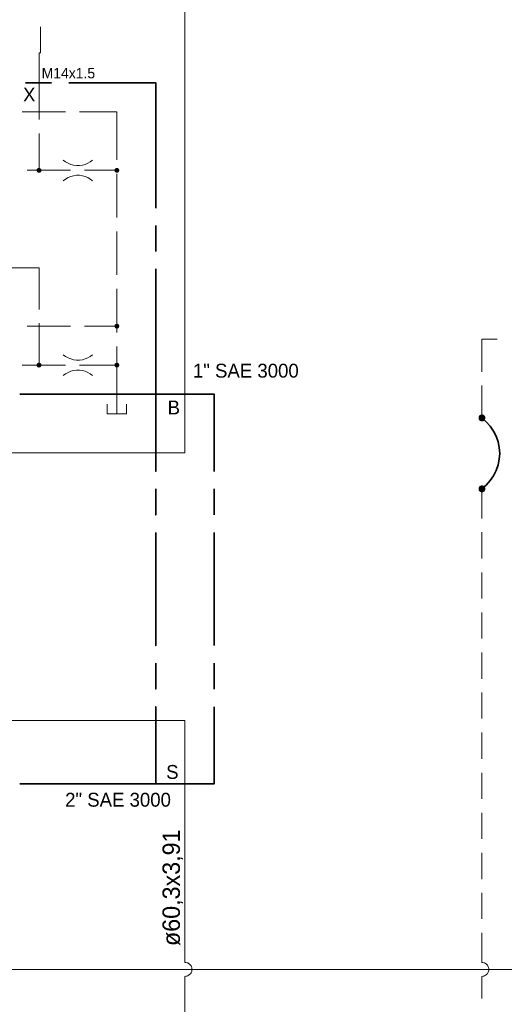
# Model space of a CAD drawing. Header units: millimetres. Extents: x 0 to 138, y 0 to 47.
# Tile 11 of 165: x 15.57 to 17.76, y 4.22 to 8.67. Entities that reach past the tile are written whole.
import ezdxf

# ---------------------------------------------------------------- set-up
doc = ezdxf.new("R2010")
doc.units = ezdxf.units.MM
for name, color, linetype in [('PDF_Geomertry', 7, 'Continuous'), ('PDF_Solid Fills', 7, 'Continuous'), ('PDF_Text', 7, 'Continuous')]:
    doc.layers.add(name, color=color, linetype=linetype)
doc.styles.add('PDF Arial', font='txt')

msp = doc.modelspace()

# ---------------------------------------------------------------- hatches: boundary and pattern name
at = {"layer": 'PDF_Solid Fills', "transparency": 33554559}
for points in [[(15.659, 7.9924), (15.6479, 7.9938), (15.6488, 7.9951)], [(15.659, 7.9924), (15.6479, 7.9938), (15.6488, 7.9951)], [(15.659, 7.9924), (15.6479, 7.9924), (15.6479, 7.9938)], [(15.659, 7.9924), (15.6479, 7.9924), (15.6479, 7.9938)], [(15.659, 7.9924), (15.6479, 7.991), (15.6479, 7.9924)], [(15.659, 7.9924), (15.6488, 7.9888), (15.6479, 7.991)], [(15.659, 7.9924), (15.6479, 7.991), (15.6479, 7.9924)], [(15.659, 7.9924), (15.6488, 7.9888), (15.6479, 7.991)], [(15.659, 7.9924), (15.6488, 7.9965), (15.6493, 7.9979)], [(15.659, 7.9924), (15.6488, 7.9965), (15.6493, 7.9979)], [(15.659, 7.9924), (15.6488, 7.9951), (15.6488, 7.9965)], [(15.659, 7.9924), (15.6488, 7.9951), (15.6488, 7.9965)], [(15.659, 7.9924), (15.6488, 7.9882), (15.6488, 7.9888)], [(15.659, 7.9924), (15.6493, 7.9868), (15.6488, 7.9882)], [(15.659, 7.9924), (15.6488, 7.9882), (15.6488, 7.9888)], [(15.659, 7.9924), (15.6493, 7.9868), (15.6488, 7.9882)], [(15.659, 7.9924), (15.6493, 7.9979), (15.6501, 7.9985)], [(15.659, 7.9924), (15.6493, 7.9979), (15.6501, 7.9985)], [(15.659, 7.9924), (15.6501, 7.9854), (15.6493, 7.9868)], [(15.659, 7.9924), (15.6501, 7.9854), (15.6493, 7.9868)], [(15.659, 7.9924), (15.6501, 7.9985), (15.6515, 7.9999)], [(15.659, 7.9924), (15.6501, 7.9985), (15.6515, 7.9999)], [(15.659, 7.9924), (15.6515, 7.984), (15.6501, 7.9854)], [(15.659, 7.9924), (15.6515, 7.984), (15.6501, 7.9854)], [(15.659, 7.9924), (15.6515, 7.9999), (15.6521, 8.0007)], [(15.659, 7.9924), (15.6515, 7.9999), (15.6521, 8.0007)], [(15.659, 7.9924), (15.6521, 7.9832), (15.6515, 7.984)], [(15.659, 7.9924), (15.6521, 7.9832), (15.6515, 7.984)], [(15.659, 7.9924), (15.6521, 8.0007), (15.6535, 8.0012)], [(15.659, 7.9924), (15.6521, 8.0007), (15.6535, 8.0012)], [(15.659, 7.9924), (15.6535, 7.9826), (15.6521, 7.9832)], [(15.659, 7.9924), (15.6535, 7.9826), (15.6521, 7.9832)], [(15.659, 7.9924), (15.6535, 8.0012), (15.6549, 8.0021)], [(15.659, 7.9924), (15.6535, 8.0012), (15.6549, 8.0021)], [(15.659, 7.9924), (15.6549, 7.9818), (15.6535, 7.9826)], [(15.659, 7.9924), (15.6549, 7.9818), (15.6535, 7.9826)], [(15.659, 7.9924), (15.6549, 8.0021), (15.6562, 8.0026)], [(15.659, 7.9924), (15.6549, 8.0021), (15.6562, 8.0026)], [(15.659, 7.9924), (15.6562, 7.9813), (15.6549, 7.9818)], [(15.659, 7.9924), (15.6562, 7.9813), (15.6549, 7.9818)], [(15.659, 7.9924), (15.6562, 8.0026), (15.6576, 8.0026)], [(15.659, 7.9924), (15.6562, 8.0026), (15.6576, 8.0026)], [(15.659, 7.9924), (15.6576, 7.9813), (15.6562, 7.9813)], [(15.659, 7.9924), (15.6576, 7.9813), (15.6562, 7.9813)], [(15.659, 7.9924), (15.6576, 8.0026), (15.659, 8.0026)], [(15.659, 7.9924), (15.6576, 8.0026), (15.659, 8.0026)], [(15.659, 7.9924), (15.659, 7.9813), (15.6576, 7.9813)], [(15.659, 7.9924), (15.659, 7.9813), (15.6576, 7.9813)], [(15.659, 7.9924), (15.6618, 8.0026), (15.6632, 8.0021)], [(15.659, 7.9924), (15.6604, 8.0026), (15.6618, 8.0026)], [(15.659, 7.9924), (15.659, 8.0026), (15.6604, 8.0026)], [(15.659, 7.9924), (15.6618, 8.0026), (15.6632, 8.0021)], [(15.659, 7.9924), (15.6604, 8.0026), (15.6618, 8.0026)], [(15.659, 7.9924), (15.659, 8.0026), (15.6604, 8.0026)], [(15.659, 7.9924), (15.6632, 8.0021), (15.6646, 8.0012)], [(15.659, 7.9924), (15.6632, 8.0021), (15.6646, 8.0012)], [(15.659, 7.9924), (15.6646, 8.0012), (15.666, 8.0007)], [(15.659, 7.9924), (15.6646, 8.0012), (15.666, 8.0007)], [(15.659, 7.9924), (15.666, 8.0007), (15.6668, 7.9999)], [(15.659, 7.9924), (15.666, 8.0007), (15.6668, 7.9999)], [(15.659, 7.9924), (15.6668, 7.9999), (15.6674, 7.9985)], [(15.659, 7.9924), (15.6668, 7.9999), (15.6674, 7.9985)], [(15.659, 7.9924), (15.6674, 7.9985), (15.6687, 7.9979)], [(15.659, 7.9924), (15.6674, 7.9985), (15.6687, 7.9979)], [(15.659, 7.9924), (15.6687, 7.9979), (15.6696, 7.9965)], [(15.659, 7.9924), (15.6687, 7.9979), (15.6696, 7.9965)], [(15.659, 7.9924), (15.6696, 7.9965), (15.6696, 7.9951)], [(15.659, 7.9924), (15.6696, 7.9965), (15.6696, 7.9951)], [(15.659, 7.9924), (15.6696, 7.9951), (15.6701, 7.9938)], [(15.659, 7.9924), (15.6696, 7.9951), (15.6701, 7.9938)], [(15.659, 7.9924), (15.6701, 7.9938), (15.6701, 7.9924)], [(15.659, 7.9924), (15.6701, 7.9938), (15.6701, 7.9924)], [(15.659, 7.9924), (15.6604, 7.9813), (15.659, 7.9813)], [(15.659, 7.9924), (15.6618, 7.9813), (15.6604, 7.9813)], [(15.659, 7.9924), (15.6632, 7.9818), (15.6618, 7.9813)], [(15.659, 7.9924), (15.6646, 7.9826), (15.6632, 7.9818)], [(15.659, 7.9924), (15.666, 7.9832), (15.6646, 7.9826)], [(15.659, 7.9924), (15.6668, 7.984), (15.666, 7.9832)], [(15.659, 7.9924), (15.6674, 7.9854), (15.6668, 7.984)], [(15.659, 7.9924), (15.6687, 7.9868), (15.6674, 7.9854)], [(15.659, 7.9924), (15.6696, 7.9882), (15.6687, 7.9868)], [(15.659, 7.9924), (15.6696, 7.9888), (15.6696, 7.9882)], [(15.659, 7.9924), (15.6701, 7.991), (15.6696, 7.9888)], [(15.659, 7.9924), (15.6701, 7.9924), (15.6701, 7.991)], [(15.659, 7.9924), (15.6604, 7.9813), (15.659, 7.9813)], [(15.659, 7.9924), (15.6618, 7.9813), (15.6604, 7.9813)], [(15.659, 7.9924), (15.6632, 7.9818), (15.6618, 7.9813)], [(15.659, 7.9924), (15.6646, 7.9826), (15.6632, 7.9818)], [(15.659, 7.9924), (15.666, 7.9832), (15.6646, 7.9826)], [(15.659, 7.9924), (15.6668, 7.984), (15.666, 7.9832)], [(15.659, 7.9924), (15.6674, 7.9854), (15.6668, 7.984)], [(15.659, 7.9924), (15.6687, 7.9868), (15.6674, 7.9854)], [(15.659, 7.9924), (15.6696, 7.9882), (15.6687, 7.9868)], [(15.659, 7.9924), (15.6696, 7.9888), (15.6696, 7.9882)], [(15.659, 7.9924), (15.6701, 7.991), (15.6696, 7.9888)], [(15.659, 7.9924), (15.6701, 7.9924), (15.6701, 7.991)], [(16.0113, 7.9924), (16.0001, 7.9938), (16.0007, 7.9951)], [(16.0113, 7.9924), (16.0001, 7.9938), (16.0007, 7.9951)], [(16.0113, 7.9924), (16.0001, 7.9924), (16.0001, 7.9938)], [(16.0113, 7.9924), (16.0001, 7.9924), (16.0001, 7.9938)], [(16.0113, 7.9924), (16.0001, 7.991), (16.0001, 7.9924)], [(16.0113, 7.9924), (16.0007, 7.9888), (16.0001, 7.991)], [(16.0113, 7.9924), (16.0001, 7.991), (16.0001, 7.9924)], [(16.0113, 7.9924), (16.0007, 7.9888), (16.0001, 7.991)], [(16.0113, 7.9924), (16.0007, 7.9965), (16.0015, 7.9979)], [(16.0113, 7.9924), (16.0007, 7.9965), (16.0015, 7.9979)], [(16.0113, 7.9924), (16.0007, 7.9951), (16.0007, 7.9965)], [(16.0113, 7.9924), (16.0007, 7.9951), (16.0007, 7.9965)], [(16.0113, 7.9924), (16.0007, 7.9882), (16.0007, 7.9888)], [(16.0113, 7.9924), (16.0015, 7.9868), (16.0007, 7.9882)], [(16.0113, 7.9924), (16.0007, 7.9882), (16.0007, 7.9888)], [(16.0113, 7.9924), (16.0015, 7.9868), (16.0007, 7.9882)], [(16.0113, 7.9924), (16.0015, 7.9979), (16.0021, 7.9985)], [(16.0113, 7.9924), (16.0015, 7.9979), (16.0021, 7.9985)], [(16.0113, 7.9924), (16.0021, 7.9854), (16.0015, 7.9868)], [(16.0113, 7.9924), (16.0021, 7.9854), (16.0015, 7.9868)], [(16.0113, 7.9924), (16.0021, 7.9985), (16.0035, 7.9999)], [(16.0113, 7.9924), (16.0021, 7.9985), (16.0035, 7.9999)], [(16.0113, 7.9924), (16.0035, 7.984), (16.0021, 7.9854)], [(16.0113, 7.9924), (16.0035, 7.984), (16.0021, 7.9854)], [(16.0113, 7.9924), (16.0035, 7.9999), (16.0043, 8.0007)], [(16.0113, 7.9924), (16.0035, 7.9999), (16.0043, 8.0007)], [(16.0113, 7.9924), (16.0043, 7.9832), (16.0035, 7.984)], [(16.0113, 7.9924), (16.0043, 7.9832), (16.0035, 7.984)], [(16.0113, 7.9924), (16.0043, 8.0007), (16.0057, 8.0012)], [(16.0113, 7.9924), (16.0043, 8.0007), (16.0057, 8.0012)], [(16.0113, 7.9924), (16.0057, 7.9826), (16.0043, 7.9832)], [(16.0113, 7.9924), (16.0057, 7.9826), (16.0043, 7.9832)], [(16.0113, 7.9924), (16.0057, 8.0012), (16.0071, 8.0021)], [(16.0113, 7.9924), (16.0057, 8.0012), (16.0071, 8.0021)], [(16.0113, 7.9924), (16.0071, 7.9818), (16.0057, 7.9826)], [(16.0113, 7.9924), (16.0071, 7.9818), (16.0057, 7.9826)], [(16.0113, 7.9924), (16.0071, 8.0021), (16.0085, 8.0026)], [(16.0113, 7.9924), (16.0071, 8.0021), (16.0085, 8.0026)], [(16.0113, 7.9924), (16.0085, 7.9813), (16.0071, 7.9818)], [(16.0113, 7.9924), (16.0085, 7.9813), (16.0071, 7.9818)], [(16.0113, 7.9924), (16.0085, 8.0026), (16.0099, 8.0026)], [(16.0113, 7.9924), (16.0085, 8.0026), (16.0099, 8.0026)], [(16.0113, 7.9924), (16.0099, 7.9813), (16.0085, 7.9813)], [(16.0113, 7.9924), (16.0099, 7.9813), (16.0085, 7.9813)], [(16.0113, 7.9924), (16.0099, 8.0026), (16.0113, 8.0026)], [(16.0113, 7.9924), (16.0099, 8.0026), (16.0113, 8.0026)], [(16.0113, 7.9924), (16.0113, 7.9813), (16.0099, 7.9813)], [(16.0113, 7.9924), (16.0113, 7.9813), (16.0099, 7.9813)], [(16.0113, 7.9924), (16.014, 8.0026), (16.0154, 8.0021)], [(16.0113, 7.9924), (16.0126, 8.0026), (16.014, 8.0026)], [(16.0113, 7.9924), (16.0113, 8.0026), (16.0126, 8.0026)], [(16.0113, 7.9924), (16.014, 8.0026), (16.0154, 8.0021)], [(16.0113, 7.9924), (16.0126, 8.0026), (16.014, 8.0026)], [(16.0113, 7.9924), (16.0113, 8.0026), (16.0126, 8.0026)], [(16.0113, 7.9924), (16.0154, 8.0021), (16.0168, 8.0012)], [(16.0113, 7.9924), (16.0154, 8.0021), (16.0168, 8.0012)], [(16.0113, 7.9924), (16.0168, 8.0012), (16.0174, 8.0007)], [(16.0113, 7.9924), (16.0168, 8.0012), (16.0174, 8.0007)], [(16.0113, 7.9924), (16.0174, 8.0007), (16.0188, 7.9999)], [(16.0113, 7.9924), (16.0174, 8.0007), (16.0188, 7.9999)], [(16.0113, 7.9924), (16.0188, 7.9999), (16.0196, 7.9985)], [(16.0113, 7.9924), (16.0188, 7.9999), (16.0196, 7.9985)], [(16.0113, 7.9924), (16.0196, 7.9985), (16.021, 7.9979)], [(16.0113, 7.9924), (16.0196, 7.9985), (16.021, 7.9979)], [(16.0113, 7.9924), (16.021, 7.9979), (16.021, 7.9965)], [(16.0113, 7.9924), (16.021, 7.9979), (16.021, 7.9965)], [(16.0113, 7.9924), (16.021, 7.9965), (16.0215, 7.9951)], [(16.0113, 7.9924), (16.021, 7.9965), (16.0215, 7.9951)], [(16.0113, 7.9924), (16.0215, 7.9951), (16.0224, 7.9938)], [(16.0113, 7.9924), (16.0215, 7.9951), (16.0224, 7.9938)], [(16.0113, 7.9924), (16.0224, 7.9938), (16.0224, 7.9924)], [(16.0113, 7.9924), (16.0224, 7.9938), (16.0224, 7.9924)], [(16.0113, 7.9924), (16.0126, 7.9813), (16.0113, 7.9813)], [(16.0113, 7.9924), (16.014, 7.9813), (16.0126, 7.9813)], [(16.0113, 7.9924), (16.0154, 7.9818), (16.014, 7.9813)], [(16.0113, 7.9924), (16.0168, 7.9826), (16.0154, 7.9818)], [(16.0113, 7.9924), (16.0174, 7.9832), (16.0168, 7.9826)], [(16.0113, 7.9924), (16.0188, 7.984), (16.0174, 7.9832)], [(16.0113, 7.9924), (16.0196, 7.9854), (16.0188, 7.984)], [(16.0113, 7.9924), (16.021, 7.9868), (16.0196, 7.9854)], [(16.0113, 7.9924), (16.021, 7.9882), (16.021, 7.9868)], [(16.0113, 7.9924), (16.0215, 7.9888), (16.021, 7.9882)], [(16.0113, 7.9924), (16.0224, 7.991), (16.0215, 7.9888)], [(16.0113, 7.9924), (16.0224, 7.9924), (16.0224, 7.991)], [(16.0113, 7.9924), (16.0126, 7.9813), (16.0113, 7.9813)], [(16.0113, 7.9924), (16.014, 7.9813), (16.0126, 7.9813)], [(16.0113, 7.9924), (16.0154, 7.9818), (16.014, 7.9813)], [(16.0113, 7.9924), (16.0168, 7.9826), (16.0154, 7.9818)], [(16.0113, 7.9924), (16.0174, 7.9832), (16.0168, 7.9826)], [(16.0113, 7.9924), (16.0188, 7.984), (16.0174, 7.9832)], [(16.0113, 7.9924), (16.0196, 7.9854), (16.0188, 7.984)], [(16.0113, 7.9924), (16.021, 7.9868), (16.0196, 7.9854)], [(16.0113, 7.9924), (16.021, 7.9882), (16.021, 7.9868)], [(16.0113, 7.9924), (16.0215, 7.9888), (16.021, 7.9882)], [(16.0113, 7.9924), (16.0224, 7.991), (16.0215, 7.9888)], [(16.0113, 7.9924), (16.0224, 7.9924), (16.0224, 7.991)], [(16.0113, 7.2882), (16.0099, 7.2985), (16.0113, 7.2993)], [(16.0113, 7.2882), (16.0099, 7.2985), (16.0113, 7.2993)], [(16.0113, 7.2882), (16.0113, 7.2993), (16.0126, 7.2985)], [(16.0113, 7.2882), (16.0113, 7.2993), (16.0126, 7.2985)], [(16.0113, 7.2882), (16.0001, 7.2896), (16.0007, 7.291)], [(16.0113, 7.2882), (16.0001, 7.2896), (16.0007, 7.291)], [(16.0113, 7.2882), (16.0001, 7.2882), (16.0001, 7.2896)], [(16.0113, 7.2882), (16.0001, 7.2882), (16.0001, 7.2896)], [(16.0113, 7.2882), (16.0001, 7.2868), (16.0001, 7.2882)], [(16.0113, 7.2882), (16.0007, 7.2854), (16.0001, 7.2868)], [(16.0113, 7.2882), (16.0001, 7.2868), (16.0001, 7.2882)], [(16.0113, 7.2882), (16.0007, 7.2854), (16.0001, 7.2868)], [(16.0113, 7.2882), (16.0007, 7.2924), (16.0015, 7.2938)], [(16.0113, 7.2882), (16.0007, 7.2924), (16.0015, 7.2938)], [(16.0113, 7.2882), (16.0007, 7.291), (16.0007, 7.2924)], [(16.0113, 7.2882), (16.0007, 7.291), (16.0007, 7.2924)], [(16.0113, 7.2882), (16.0007, 7.284), (16.0007, 7.2854)], [(16.0113, 7.2882), (16.0015, 7.2826), (16.0007, 7.284)], [(16.0113, 7.2882), (16.0007, 7.284), (16.0007, 7.2854)], [(16.0113, 7.2882), (16.0015, 7.2826), (16.0007, 7.284)], [(16.0113, 7.2882), (16.0015, 7.2938), (16.0021, 7.2943)], [(16.0113, 7.2882), (16.0015, 7.2938), (16.0021, 7.2943)], [(16.0113, 7.2882), (16.0021, 7.2813), (16.0015, 7.2826)], [(16.0113, 7.2882), (16.0021, 7.2813), (16.0015, 7.2826)], [(16.0113, 7.2882), (16.0021, 7.2943), (16.0035, 7.2957)], [(16.0113, 7.2882), (16.0021, 7.2943), (16.0035, 7.2957)], [(16.0113, 7.2882), (16.0035, 7.2799), (16.0021, 7.2813)], [(16.0113, 7.2882), (16.0035, 7.2799), (16.0021, 7.2813)], [(16.0113, 7.2882), (16.0035, 7.2957), (16.0043, 7.2965)], [(16.0113, 7.2882), (16.0035, 7.2957), (16.0043, 7.2965)], [(16.0113, 7.2882), (16.0043, 7.279), (16.0035, 7.2799)], [(16.0113, 7.2882), (16.0043, 7.279), (16.0035, 7.2799)], [(16.0113, 7.2882), (16.0043, 7.2965), (16.0057, 7.2971)], [(16.0113, 7.2882), (16.0043, 7.2965), (16.0057, 7.2971)], [(16.0113, 7.2882), (16.0057, 7.2785), (16.0043, 7.279)], [(16.0113, 7.2882), (16.0057, 7.2785), (16.0043, 7.279)], [(16.0113, 7.2882), (16.0057, 7.2971), (16.0071, 7.2979)], [(16.0113, 7.2882), (16.0057, 7.2971), (16.0071, 7.2979)], [(16.0113, 7.2882), (16.0071, 7.2776), (16.0057, 7.2785)], [(16.0113, 7.2882), (16.0071, 7.2776), (16.0057, 7.2785)], [(16.0113, 7.2882), (16.0071, 7.2979), (16.0085, 7.2985)], [(16.0113, 7.2882), (16.0071, 7.2979), (16.0085, 7.2985)], [(16.0113, 7.2882), (16.0085, 7.2771), (16.0071, 7.2776)], [(16.0113, 7.2882), (16.0085, 7.2771), (16.0071, 7.2776)], [(16.0113, 7.2882), (16.0085, 7.2985), (16.0099, 7.2985)], [(16.0113, 7.2882), (16.0085, 7.2985), (16.0099, 7.2985)], [(16.0113, 7.2882), (16.0099, 7.2771), (16.0085, 7.2771)], [(16.0113, 7.2882), (16.0099, 7.2771), (16.0085, 7.2771)], [(16.0113, 7.2882), (16.0113, 7.2771), (16.0099, 7.2771)], [(16.0113, 7.2882), (16.0113, 7.2771), (16.0099, 7.2771)], [(16.0113, 7.2882), (16.014, 7.2985), (16.0154, 7.2979)], [(16.0113, 7.2882), (16.0126, 7.2985), (16.014, 7.2985)], [(16.0113, 7.2882), (16.014, 7.2985), (16.0154, 7.2979)], [(16.0113, 7.2882), (16.0126, 7.2985), (16.014, 7.2985)], [(16.0113, 7.2882), (16.0154, 7.2979), (16.0168, 7.2971)], [(16.0113, 7.2882), (16.0154, 7.2979), (16.0168, 7.2971)], [(16.0113, 7.2882), (16.0168, 7.2971), (16.0174, 7.2965)], [(16.0113, 7.2882), (16.0168, 7.2971), (16.0174, 7.2965)], [(16.0113, 7.2882), (16.0174, 7.2965), (16.0188, 7.2957)], [(16.0113, 7.2882), (16.0174, 7.2965), (16.0188, 7.2957)], [(16.0113, 7.2882), (16.0188, 7.2957), (16.0196, 7.2943)], [(16.0113, 7.2882), (16.0188, 7.2957), (16.0196, 7.2943)], [(16.0113, 7.2882), (16.0196, 7.2943), (16.021, 7.2938)], [(16.0113, 7.2882), (16.0196, 7.2943), (16.021, 7.2938)], [(16.0113, 7.2882), (16.021, 7.2938), (16.021, 7.2924)], [(16.0113, 7.2882), (16.021, 7.2938), (16.021, 7.2924)], [(16.0113, 7.2882), (16.021, 7.2924), (16.0215, 7.291)], [(16.0113, 7.2882), (16.021, 7.2924), (16.0215, 7.291)], [(16.0113, 7.2882), (16.0215, 7.291), (16.0224, 7.2896)], [(16.0113, 7.2882), (16.0215, 7.291), (16.0224, 7.2896)], [(16.0113, 7.2882), (16.0224, 7.2896), (16.0224, 7.2882)], [(16.0113, 7.2882), (16.0224, 7.2896), (16.0224, 7.2882)], [(16.0113, 7.2882), (16.0126, 7.2771), (16.0113, 7.2771)], [(16.0113, 7.2882), (16.014, 7.2771), (16.0126, 7.2771)], [(16.0113, 7.2882), (16.0154, 7.2776), (16.014, 7.2771)], [(16.0113, 7.2882), (16.0168, 7.2785), (16.0154, 7.2776)], [(16.0113, 7.2882), (16.0174, 7.279), (16.0168, 7.2785)], [(16.0113, 7.2882), (16.0188, 7.2799), (16.0174, 7.279)], [(16.0113, 7.2882), (16.0196, 7.2813), (16.0188, 7.2799)], [(16.0113, 7.2882), (16.021, 7.2826), (16.0196, 7.2813)], [(16.0113, 7.2882), (16.021, 7.284), (16.021, 7.2826)], [(16.0113, 7.2882), (16.0215, 7.2854), (16.021, 7.284)], [(16.0113, 7.2882), (16.0224, 7.2868), (16.0215, 7.2854)], [(16.0113, 7.2882), (16.0224, 7.2882), (16.0224, 7.2868)], [(16.0113, 7.2882), (16.0126, 7.2771), (16.0113, 7.2771)], [(16.0113, 7.2882), (16.014, 7.2771), (16.0126, 7.2771)], [(16.0113, 7.2882), (16.0154, 7.2776), (16.014, 7.2771)], [(16.0113, 7.2882), (16.0168, 7.2785), (16.0154, 7.2776)], [(16.0113, 7.2882), (16.0174, 7.279), (16.0168, 7.2785)], [(16.0113, 7.2882), (16.0188, 7.2799), (16.0174, 7.279)], [(16.0113, 7.2882), (16.0196, 7.2813), (16.0188, 7.2799)], [(16.0113, 7.2882), (16.021, 7.2826), (16.0196, 7.2813)], [(16.0113, 7.2882), (16.021, 7.284), (16.021, 7.2826)], [(16.0113, 7.2882), (16.0215, 7.2854), (16.021, 7.284)], [(16.0113, 7.2882), (16.0224, 7.2868), (16.0215, 7.2854)], [(16.0113, 7.2882), (16.0224, 7.2882), (16.0224, 7.2868)], [(15.659, 7.1118), (15.6521, 7.1207), (15.6535, 7.1215)], [(15.659, 7.1118), (15.6535, 7.1215), (15.6549, 7.1221)], [(15.659, 7.1118), (15.6549, 7.1221), (15.6562, 7.1221)], [(15.659, 7.1118), (15.6562, 7.1221), (15.6576, 7.1229)], [(15.659, 7.1118), (15.6576, 7.1229), (15.659, 7.1229)], [(15.659, 7.1118), (15.6604, 7.1229), (15.6618, 7.1221)], [(15.659, 7.1118), (15.659, 7.1229), (15.6604, 7.1229)], [(15.659, 7.1118), (15.6632, 7.1221), (15.6646, 7.1215)], [(15.659, 7.1118), (15.6618, 7.1221), (15.6632, 7.1221)], [(15.659, 7.1118), (15.6646, 7.1215), (15.666, 7.1207)], [(16.0113, 7.1118), (16.0043, 7.1207), (16.0057, 7.1215)], [(16.0113, 7.1118), (16.0057, 7.1215), (16.0071, 7.1221)], [(16.0113, 7.1118), (16.0071, 7.1221), (16.0085, 7.1221)], [(16.0113, 7.1118), (16.0085, 7.1221), (16.0099, 7.1229)], [(16.0113, 7.1118), (16.0099, 7.1229), (16.0113, 7.1229)], [(16.0113, 7.1118), (16.0126, 7.1229), (16.014, 7.1221)], [(16.0113, 7.1118), (16.0113, 7.1229), (16.0126, 7.1229)], [(16.0113, 7.1118), (16.0154, 7.1221), (16.0168, 7.1215)], [(16.0113, 7.1118), (16.014, 7.1221), (16.0154, 7.1221)], [(16.0113, 7.1118), (16.0168, 7.1215), (16.0174, 7.1207)], [(15.659, 7.1118), (15.6479, 7.1132), (15.6488, 7.1146)], [(15.659, 7.1118), (15.6479, 7.1118), (15.6479, 7.1132)], [(15.659, 7.1118), (15.6479, 7.1104), (15.6479, 7.1118)], [(15.659, 7.1118), (15.6488, 7.109), (15.6479, 7.1104)], [(15.659, 7.1118), (15.6488, 7.116), (15.6493, 7.1174)], [(15.659, 7.1118), (15.6488, 7.1146), (15.6488, 7.116)], [(15.659, 7.1118), (15.6488, 7.1076), (15.6488, 7.109)], [(15.659, 7.1118), (15.6493, 7.1063), (15.6488, 7.1076)], [(15.659, 7.1118), (15.6493, 7.1174), (15.6501, 7.1188)], [(15.659, 7.1118), (15.6501, 7.1054), (15.6493, 7.1063)], [(15.659, 7.1118), (15.6501, 7.1188), (15.6515, 7.1193)], [(15.659, 7.1118), (15.6515, 7.104), (15.6501, 7.1054)], [(15.659, 7.1118), (15.6515, 7.1193), (15.6521, 7.1207)], [(15.659, 7.1118), (15.6521, 7.1035), (15.6515, 7.104)], [(15.659, 7.1118), (15.6535, 7.1021), (15.6521, 7.1035)], [(15.659, 7.1118), (15.6549, 7.1021), (15.6535, 7.1021)], [(15.659, 7.1118), (15.6562, 7.1013), (15.6549, 7.1021)], [(15.659, 7.1118), (15.6576, 7.1007), (15.6562, 7.1013)], [(15.659, 7.1118), (15.659, 7.1007), (15.6576, 7.1007)], [(15.659, 7.1118), (15.666, 7.1207), (15.6668, 7.1193)], [(15.659, 7.1118), (15.6668, 7.1193), (15.6674, 7.1188)], [(15.659, 7.1118), (15.6674, 7.1188), (15.6687, 7.1174)], [(15.659, 7.1118), (15.6687, 7.1174), (15.6696, 7.116)], [(15.659, 7.1118), (15.6696, 7.116), (15.6696, 7.1146)], [(15.659, 7.1118), (15.6696, 7.1146), (15.6701, 7.1132)], [(15.659, 7.1118), (15.6701, 7.1132), (15.6701, 7.1118)], [(15.659, 7.1118), (15.6604, 7.1007), (15.659, 7.1007)], [(15.659, 7.1118), (15.6618, 7.1013), (15.6604, 7.1007)], [(15.659, 7.1118), (15.6632, 7.1021), (15.6618, 7.1013)], [(15.659, 7.1118), (15.6646, 7.1021), (15.6632, 7.1021)], [(15.659, 7.1118), (15.666, 7.1035), (15.6646, 7.1021)], [(15.659, 7.1118), (15.6668, 7.104), (15.666, 7.1035)], [(15.659, 7.1118), (15.6674, 7.1054), (15.6668, 7.104)], [(15.659, 7.1118), (15.6687, 7.1063), (15.6674, 7.1054)], [(15.659, 7.1118), (15.6696, 7.1076), (15.6687, 7.1063)], [(15.659, 7.1118), (15.6696, 7.109), (15.6696, 7.1076)], [(15.659, 7.1118), (15.6701, 7.1104), (15.6696, 7.109)], [(15.659, 7.1118), (15.6701, 7.1118), (15.6701, 7.1104)], [(16.0113, 7.1118), (16.0001, 7.1132), (16.0007, 7.1146)], [(16.0113, 7.1118), (16.0001, 7.1118), (16.0001, 7.1132)], [(16.0113, 7.1118), (16.0001, 7.1104), (16.0001, 7.1118)], [(16.0113, 7.1118), (16.0007, 7.109), (16.0001, 7.1104)], [(16.0113, 7.1118), (16.0007, 7.116), (16.0015, 7.1174)], [(16.0113, 7.1118), (16.0007, 7.1146), (16.0007, 7.116)], [(16.0113, 7.1118), (16.0007, 7.1076), (16.0007, 7.109)], [(16.0113, 7.1118), (16.0015, 7.1063), (16.0007, 7.1076)], [(16.0113, 7.1118), (16.0015, 7.1174), (16.0021, 7.1188)], [(16.0113, 7.1118), (16.0021, 7.1054), (16.0015, 7.1063)], [(16.0113, 7.1118), (16.0021, 7.1188), (16.0035, 7.1193)], [(16.0113, 7.1118), (16.0035, 7.104), (16.0021, 7.1054)], [(16.0113, 7.1118), (16.0035, 7.1193), (16.0043, 7.1207)], [(16.0113, 7.1118), (16.0043, 7.1035), (16.0035, 7.104)], [(16.0113, 7.1118), (16.0057, 7.1021), (16.0043, 7.1035)], [(16.0113, 7.1118), (16.0071, 7.1021), (16.0057, 7.1021)], [(16.0113, 7.1118), (16.0085, 7.1013), (16.0071, 7.1021)], [(16.0113, 7.1118), (16.0099, 7.1007), (16.0085, 7.1013)], [(16.0113, 7.1118), (16.0113, 7.1007), (16.0099, 7.1007)], [(16.0113, 7.1118), (16.0174, 7.1207), (16.0188, 7.1193)], [(16.0113, 7.1118), (16.0188, 7.1193), (16.0196, 7.1188)], [(16.0113, 7.1118), (16.0196, 7.1188), (16.021, 7.1174)], [(16.0113, 7.1118), (16.021, 7.1174), (16.021, 7.116)], [(16.0113, 7.1118), (16.021, 7.116), (16.0215, 7.1146)], [(16.0113, 7.1118), (16.0215, 7.1146), (16.0224, 7.1132)], [(16.0113, 7.1118), (16.0224, 7.1132), (16.0224, 7.1118)], [(16.0113, 7.1118), (16.0126, 7.1007), (16.0113, 7.1007)], [(16.0113, 7.1118), (16.014, 7.1013), (16.0126, 7.1007)], [(16.0113, 7.1118), (16.0154, 7.1021), (16.014, 7.1013)], [(16.0113, 7.1118), (16.0168, 7.1021), (16.0154, 7.1021)], [(16.0113, 7.1118), (16.0174, 7.1035), (16.0168, 7.1021)], [(16.0113, 7.1118), (16.0188, 7.104), (16.0174, 7.1035)], [(16.0113, 7.1118), (16.0196, 7.1054), (16.0188, 7.104)], [(16.0113, 7.1118), (16.021, 7.1063), (16.0196, 7.1054)], [(16.0113, 7.1118), (16.021, 7.1076), (16.021, 7.1063)], [(16.0113, 7.1118), (16.0215, 7.109), (16.021, 7.1076)], [(16.0113, 7.1118), (16.0224, 7.1104), (16.0215, 7.109)], [(16.0113, 7.1118), (16.0224, 7.1118), (16.0224, 7.1104)], [(17.6613, 6.8729), (17.646, 6.8771), (17.6465, 6.879)], [(17.6613, 6.8729), (17.646, 6.8749), (17.646, 6.8771)], [(17.6613, 6.8729), (17.646, 6.8729), (17.646, 6.8749)], [(17.6613, 6.8729), (17.646, 6.8707), (17.646, 6.8729)], [(17.6613, 6.8729), (17.646, 6.8688), (17.646, 6.8707)], [(17.6613, 6.8729), (17.6465, 6.8674), (17.646, 6.8688)], [(17.6613, 6.8729), (17.6465, 6.879), (17.6479, 6.8804)], [(17.6613, 6.8729), (17.6479, 6.8651), (17.6465, 6.8674)], [(17.6613, 6.8729), (17.6479, 6.8804), (17.6488, 6.8826)], [(17.6613, 6.8729), (17.6488, 6.8632), (17.6479, 6.8651)], [(17.6613, 6.8729), (17.6488, 6.8826), (17.6501, 6.884)], [(17.6613, 6.8729), (17.6501, 6.8618), (17.6488, 6.8632)], [(17.6613, 6.8729), (17.6501, 6.884), (17.6515, 6.8854)], [(17.6613, 6.8729), (17.6515, 6.8604), (17.6501, 6.8618)], [(17.6613, 6.8729), (17.6515, 6.8854), (17.6535, 6.8868)], [(17.6613, 6.8729), (17.6535, 6.8596), (17.6515, 6.8604)], [(17.6613, 6.8729), (17.6535, 6.8868), (17.6557, 6.8874)], [(17.6613, 6.8729), (17.6557, 6.8582), (17.6535, 6.8596)], [(17.6613, 6.8729), (17.6557, 6.8874), (17.6571, 6.8882)], [(17.6613, 6.8729), (17.6571, 6.8576), (17.6557, 6.8582)], [(17.6613, 6.8729), (17.6571, 6.8882), (17.659, 6.8888)], [(17.6613, 6.8729), (17.659, 6.8576), (17.6571, 6.8576)], [(17.6613, 6.8729), (17.659, 6.8888), (17.6613, 6.8888)], [(17.6613, 6.8729), (17.6613, 6.8576), (17.659, 6.8576)], [(17.6613, 6.8729), (17.6632, 6.8888), (17.6654, 6.8882)], [(17.6613, 6.8729), (17.6613, 6.8888), (17.6632, 6.8888)], [(17.6613, 6.8729), (17.6654, 6.8882), (17.6674, 6.8874)], [(17.6613, 6.8729), (17.6674, 6.8874), (17.6696, 6.8868)], [(17.6613, 6.8729), (17.6696, 6.8868), (17.671, 6.8854)], [(17.6613, 6.8729), (17.671, 6.8854), (17.6724, 6.884)], [(17.6613, 6.8729), (17.6724, 6.884), (17.6738, 6.8826)], [(17.6613, 6.8729), (17.6738, 6.8826), (17.6751, 6.8804)], [(17.6613, 6.8729), (17.6751, 6.8804), (17.6757, 6.879)], [(17.6613, 6.8729), (17.6757, 6.879), (17.6765, 6.8771)], [(17.6613, 6.8729), (17.6765, 6.8771), (17.6771, 6.8749)], [(17.6613, 6.8729), (17.6771, 6.8749), (17.6771, 6.8729)], [(17.6613, 6.8729), (17.6632, 6.8576), (17.6613, 6.8576)], [(17.6613, 6.8729), (17.6654, 6.8576), (17.6632, 6.8576)], [(17.6613, 6.8729), (17.6674, 6.8582), (17.6654, 6.8576)], [(17.6613, 6.8729), (17.6696, 6.8596), (17.6674, 6.8582)], [(17.6613, 6.8729), (17.671, 6.8604), (17.6696, 6.8596)], [(17.6613, 6.8729), (17.6724, 6.8618), (17.671, 6.8604)], [(17.6613, 6.8729), (17.6738, 6.8632), (17.6724, 6.8618)], [(17.6613, 6.8729), (17.6751, 6.8651), (17.6738, 6.8632)], [(17.6613, 6.8729), (17.6757, 6.8674), (17.6751, 6.8651)], [(17.6613, 6.8729), (17.6765, 6.8688), (17.6757, 6.8674)], [(17.6613, 6.8729), (17.6771, 6.8707), (17.6765, 6.8688)], [(17.6613, 6.8729), (17.6771, 6.8729), (17.6771, 6.8707)], [(17.6613, 6.5521), (17.646, 6.5563), (17.6465, 6.5582)], [(17.6613, 6.5521), (17.646, 6.554), (17.646, 6.5563)], [(17.6613, 6.5521), (17.646, 6.5521), (17.646, 6.554)], [(17.6613, 6.5521), (17.646, 6.5507), (17.646, 6.5521)], [(17.6613, 6.5521), (17.646, 6.5485), (17.646, 6.5507)], [(17.6613, 6.5521), (17.6465, 6.5465), (17.646, 6.5485)], [(17.6613, 6.5521), (17.6465, 6.5582), (17.6479, 6.5604)], [(17.6613, 6.5521), (17.6479, 6.5443), (17.6465, 6.5465)], [(17.6613, 6.5521), (17.6479, 6.5604), (17.6488, 6.5618)], [(17.6613, 6.5521), (17.6488, 6.5429), (17.6479, 6.5443)], [(17.6613, 6.5521), (17.6488, 6.5618), (17.6501, 6.5632)], [(17.6613, 6.5521), (17.6501, 6.541), (17.6488, 6.5429)], [(17.6613, 6.5521), (17.6501, 6.5632), (17.6515, 6.5646)], [(17.6613, 6.5521), (17.6515, 6.5401), (17.6501, 6.541)], [(17.6613, 6.5521), (17.6515, 6.5646), (17.6535, 6.566)], [(17.6613, 6.5521), (17.6535, 6.5388), (17.6515, 6.5401)], [(17.6613, 6.5521), (17.6535, 6.566), (17.6557, 6.5665)], [(17.6613, 6.5521), (17.6557, 6.5382), (17.6535, 6.5388)], [(17.6613, 6.5521), (17.6557, 6.5665), (17.6571, 6.5674)], [(17.6613, 6.5521), (17.6571, 6.5374), (17.6557, 6.5382)], [(17.6613, 6.5521), (17.6571, 6.5674), (17.659, 6.5679)], [(17.6613, 6.5521), (17.659, 6.5368), (17.6571, 6.5374)], [(17.6613, 6.5521), (17.659, 6.5679), (17.6613, 6.5679)], [(17.6613, 6.5521), (17.6613, 6.5368), (17.659, 6.5368)], [(17.6613, 6.5521), (17.6632, 6.5679), (17.6654, 6.5674)], [(17.6613, 6.5521), (17.6613, 6.5679), (17.6632, 6.5679)], [(17.6613, 6.5521), (17.6654, 6.5674), (17.6674, 6.5665)], [(17.6613, 6.5521), (17.6674, 6.5665), (17.6696, 6.566)], [(17.6613, 6.5521), (17.6696, 6.566), (17.671, 6.5646)], [(17.6613, 6.5521), (17.671, 6.5646), (17.6724, 6.5632)], [(17.6613, 6.5521), (17.6724, 6.5632), (17.6738, 6.5618)], [(17.6613, 6.5521), (17.6738, 6.5618), (17.6751, 6.5604)], [(17.6613, 6.5521), (17.6751, 6.5604), (17.6757, 6.5582)], [(17.6613, 6.5521), (17.6757, 6.5582), (17.6765, 6.5563)], [(17.6613, 6.5521), (17.6765, 6.5563), (17.6771, 6.554)], [(17.6613, 6.5521), (17.6771, 6.554), (17.6771, 6.5521)], [(17.6613, 6.5521), (17.6632, 6.5368), (17.6613, 6.5368)], [(17.6613, 6.5521), (17.6654, 6.5374), (17.6632, 6.5368)], [(17.6613, 6.5521), (17.6674, 6.5382), (17.6654, 6.5374)], [(17.6613, 6.5521), (17.6696, 6.5388), (17.6674, 6.5382)], [(17.6613, 6.5521), (17.671, 6.5401), (17.6696, 6.5388)], [(17.6613, 6.5521), (17.6724, 6.541), (17.671, 6.5401)], [(17.6613, 6.5521), (17.6738, 6.5429), (17.6724, 6.541)], [(17.6613, 6.5521), (17.6751, 6.5443), (17.6738, 6.5429)], [(17.6613, 6.5521), (17.6757, 6.5465), (17.6751, 6.5443)], [(17.6613, 6.5521), (17.6765, 6.5485), (17.6757, 6.5465)], [(17.6613, 6.5521), (17.6771, 6.5507), (17.6765, 6.5485)], [(17.6613, 6.5521), (17.6771, 6.5521), (17.6771, 6.5507)]]:
    msp.add_hatch(color=256, dxfattribs=at).paths.add_polyline_path(points)

# ---------------------------------------------------------------- linework, layer by layer
at = {"layer": 'PDF_Geomertry', "lineweight": 15}
for points in [[(14.0751, 6.1874), (14.0751, 6.2757), (14.0751, 6.716), (14.1187, 6.716), (14.6465, 6.716), (16.1868, 6.716), (16.3188, 6.716), (16.3188, 6.9799), (16.3188, 9.0354), (14.8729, 9.0354), (14.8729, 9.3465), (14.7854, 9.3465), (14.7854, 9.4063)], [(15.6654, 8.6415), (15.6654, 8.5235), (15.659, 8.5235), (15.659, 8.3882), (15.659, 8.2215)], [(15.7793, 8.2563), (15.5826, 8.2563)], [(16.0113, 8.0396), (16.0113, 8.2563), (15.8424, 8.2563)], [(15.659, 8.1582), (15.659, 7.9924)], [(15.7688, 8.0387), (15.7793, 8.0313), (15.791, 8.0243), (15.8029, 8.0193), (15.8154, 8.016), (15.8285, 8.0146), (15.8418, 8.0146), (15.8549, 8.016), (15.8674, 8.0193), (15.8793, 8.0243), (15.8904, 8.0313), (15.9007, 8.0387)], [(15.6049, 7.9924), (15.8015, 7.9924)], [(15.9007, 7.9451), (15.8904, 7.9526), (15.8793, 7.9596), (15.8674, 7.9646), (15.8549, 7.9679), (15.8418, 7.9701), (15.8285, 7.9701), (15.8154, 7.9679), (15.8029, 7.9646), (15.791, 7.9596), (15.7793, 7.9526), (15.7688, 7.9451)], [(15.8646, 7.9924), (16.0113, 7.9924)], [(16.0113, 7.9762), (16.0113, 7.779)], [(16.0113, 7.7165), (16.0113, 7.5193)], [(15.659, 7.3632), (15.659, 7.5521), (15.5363, 7.5521)], [(16.0113, 7.4568), (16.0113, 7.2596)], [(15.659, 7.3007), (15.659, 7.1118)], [(15.6049, 7.2882), (15.8015, 7.2882)], [(15.8646, 7.2882), (16.0113, 7.2882)], [(17.7299, 7.2285), (17.6613, 7.2285), (17.6613, 7.0818)], [(16.0113, 7.1965), (16.0113, 6.9799), (16.0113, 6.8915)], [(15.7688, 7.159), (15.7793, 7.1507), (15.791, 7.1443), (15.8029, 7.1396), (15.8154, 7.136), (15.8285, 7.134), (15.8418, 7.134), (15.8549, 7.136), (15.8674, 7.1396), (15.8793, 7.1443), (15.8904, 7.1507), (15.9007, 7.159)], [(15.9007, 7.0646), (15.8904, 7.0729), (15.8793, 7.079), (15.8674, 7.0846), (15.8549, 7.0882), (15.8418, 7.0896), (15.8285, 7.0896), (15.8154, 7.0882), (15.8029, 7.0846), (15.791, 7.079), (15.7793, 7.0729), (15.7688, 7.0646)], [(17.6613, 7.0193), (17.6613, 6.8729)], [(15.9668, 6.936), (15.9668, 6.8915), (16.0549, 6.8915), (16.0549, 6.936)], [(17.6613, 6.5521), (17.6613, 6.4188)], [(17.6613, 6.3563), (17.6613, 6.2382)], [(17.6613, 6.1749), (17.6613, 6.0568)], [(17.6613, 5.9938), (17.6613, 5.8757)], [(17.6613, 5.8124), (17.6613, 5.6943)], [(17.6613, 5.6318), (17.6613, 5.5138)], [(14.0751, 5.5054), (16.1868, 5.5054), (16.3188, 5.5054), (16.3188, 5.2193), (16.3188, 4.4118), (16.3229, 4.4118), (16.3271, 4.4104), (16.3313, 4.4096), (16.3349, 4.4076), (16.3382, 4.4054), (16.341, 4.4026), (16.3438, 4.3993), (16.3465, 4.3957), (16.3479, 4.3924), (16.3493, 4.3882), (16.3501, 4.3846), (16.3507, 4.3804), (16.3501, 4.3762), (16.3493, 4.3721), (16.3479, 4.3679), (16.3465, 4.3646), (16.3438, 4.361), (16.341, 4.3582), (16.3382, 4.3554), (16.3349, 4.3535), (16.3313, 4.3513), (16.3271, 4.3499), (16.3229, 4.3493), (16.3188, 4.3485), (16.3229, 4.3493), (16.3271, 4.3499), (16.3313, 4.3513), (16.3349, 4.3535), (16.3382, 4.3554), (16.341, 4.3582), (16.3438, 4.361), (16.3465, 4.3646), (16.3479, 4.3679), (16.3493, 4.3721), (16.3501, 4.3762), (16.3507, 4.3804), (16.3501, 4.3846), (16.3493, 4.3882), (16.3479, 4.3924), (16.3465, 4.3957), (16.3438, 4.3993), (16.341, 4.4026), (16.3382, 4.4054), (16.3349, 4.4076), (16.3313, 4.4096), (16.3271, 4.4104), (16.3229, 4.4118), (16.3188, 4.4118)], [(17.6613, 5.4507), (17.6613, 5.3326)], [(17.6613, 5.2693), (17.6613, 5.1513)], [(17.6613, 5.0882), (17.6613, 4.9701)], [(17.6613, 4.9076), (17.6613, 4.7888)], [(17.6613, 4.7263), (17.6613, 4.6082)], [(8.4104, 4.5721), (8.4104, 4.3804), (14.2071, 4.3804), (20.371, 4.3804), (20.371, 4.5438)], [(17.6613, 4.4118), (17.6654, 4.4118), (17.6696, 4.4104), (17.6738, 4.4096), (17.6771, 4.4076), (17.6807, 4.4054), (17.6835, 4.4026), (17.6863, 4.3993), (17.6882, 4.3957), (17.6904, 4.3924), (17.6918, 4.3882), (17.6924, 4.3846), (17.6924, 4.3804), (17.6924, 4.3762), (17.6918, 4.3721), (17.6904, 4.3679), (17.6882, 4.3646), (17.6863, 4.361), (17.6835, 4.3582), (17.6807, 4.3554), (17.6771, 4.3535), (17.6738, 4.3513), (17.6696, 4.3499), (17.6654, 4.3493), (17.6613, 4.3485), (17.6654, 4.3493), (17.6696, 4.3499), (17.6738, 4.3513), (17.6771, 4.3535), (17.6807, 4.3554), (17.6835, 4.3582), (17.6863, 4.361), (17.6882, 4.3646), (17.6904, 4.3679), (17.6918, 4.3721), (17.6924, 4.3762), (17.6924, 4.3804), (17.6924, 4.3846), (17.6918, 4.3882), (17.6904, 4.3924), (17.6882, 4.3957), (17.6863, 4.3993), (17.6835, 4.4026), (17.6807, 4.4054), (17.6771, 4.4076), (17.6738, 4.4096), (17.6696, 4.4104), (17.6654, 4.4118), (17.6613, 4.4118), (17.6613, 4.5451)], [(16.3188, 4.3485), (16.3188, 2.8776)], [(17.6613, 4.3485), (17.6613, 4.2485)]]:
    msp.add_lwpolyline(points, dxfattribs=at)
at = {"layer": 'PDF_Geomertry', "lineweight": 35}
for points in [[(15.7154, 8.3882), (15.5974, 8.3882)], [(16.1868, 7.8215), (16.1868, 8.3882), (15.7946, 8.3882)], [(16.1868, 7.6249), (16.1868, 7.7429)], [(15.7946, 6.9799), (16.1868, 6.9799), (16.1868, 7.5465)], [(15.5724, 6.9799), (16.1868, 6.9799), (16.1868, 6.6313), (16.1868, 6.9799), (16.4515, 6.9799), (16.4515, 6.6313)], [(15.5974, 6.9799), (15.7154, 6.9799)], [(17.6613, 6.5521), (17.6812, 6.5693), (17.6993, 6.5896), (17.714, 6.611), (17.7257, 6.6354), (17.7349, 6.6604), (17.7396, 6.686), (17.7418, 6.7124), (17.7396, 6.7388), (17.7349, 6.7651), (17.7257, 6.7901), (17.714, 6.8137), (17.6993, 6.836), (17.6812, 6.8554), (17.6613, 6.8729)], [(16.4515, 6.5526), (16.4515, 6.4346)], [(16.4515, 6.3554), (16.4515, 5.8438)], [(16.4515, 5.7651), (16.4515, 5.6471)], [(16.4515, 5.5679), (16.4515, 5.2193), (16.1868, 5.2193), (16.1868, 5.5679), (16.1868, 5.2193), (15.5724, 5.2193)]]:
    msp.add_lwpolyline(points, dxfattribs=at)
at = {"layer": 'PDF_Geomertry', "lineweight": 0}
for points in [[(15.6535, 7.9924), (15.6535, 7.9915), (15.6535, 7.991), (15.6543, 7.9901), (15.6543, 7.9896), (15.6549, 7.9888), (15.6549, 7.9882), (15.6557, 7.9874), (15.6562, 7.9874), (15.6571, 7.9868), (15.6576, 7.9868), (15.6585, 7.9868), (15.659, 7.9868), (15.6599, 7.9868), (15.6604, 7.9868), (15.6613, 7.9868), (15.6618, 7.9874), (15.6626, 7.9874), (15.6626, 7.9882), (15.6632, 7.9888), (15.664, 7.9896), (15.664, 7.9901), (15.6646, 7.991), (15.6646, 7.9915), (15.6646, 7.9924), (15.6646, 7.9929), (15.6646, 7.9938), (15.664, 7.9943), (15.664, 7.9951), (15.6632, 7.9951), (15.6626, 7.9957), (15.6626, 7.9965), (15.6618, 7.9965), (15.6613, 7.9971), (15.6604, 7.9971), (15.6599, 7.9971), (15.659, 7.9979), (15.6585, 7.9971), (15.6576, 7.9971), (15.6571, 7.9971), (15.6562, 7.9965), (15.6557, 7.9965), (15.6549, 7.9957), (15.6549, 7.9951), (15.6543, 7.9951), (15.6543, 7.9943), (15.6535, 7.9938), (15.6535, 7.9929), (15.6535, 7.9924)], [(15.6535, 7.9924), (15.6535, 7.9915), (15.6535, 7.991), (15.6543, 7.9901), (15.6543, 7.9896), (15.6549, 7.9888), (15.6549, 7.9882), (15.6557, 7.9874), (15.6562, 7.9874), (15.6571, 7.9868), (15.6576, 7.9868), (15.6585, 7.9868), (15.659, 7.9868), (15.6599, 7.9868), (15.6604, 7.9868), (15.6613, 7.9868), (15.6618, 7.9874), (15.6626, 7.9874), (15.6626, 7.9882), (15.6632, 7.9888), (15.664, 7.9896), (15.664, 7.9901), (15.6646, 7.991), (15.6646, 7.9915), (15.6646, 7.9924), (15.6646, 7.9929), (15.6646, 7.9938), (15.664, 7.9943), (15.664, 7.9951), (15.6632, 7.9951), (15.6626, 7.9957), (15.6626, 7.9965), (15.6618, 7.9965), (15.6613, 7.9971), (15.6604, 7.9971), (15.6599, 7.9971), (15.659, 7.9979), (15.6585, 7.9971), (15.6576, 7.9971), (15.6571, 7.9971), (15.6562, 7.9965), (15.6557, 7.9965), (15.6549, 7.9957), (15.6549, 7.9951), (15.6543, 7.9951), (15.6543, 7.9943), (15.6535, 7.9938), (15.6535, 7.9929), (15.6535, 7.9924)], [(16.0057, 7.9924), (16.0057, 7.9915), (16.0057, 7.991), (16.0063, 7.9901), (16.0063, 7.9896), (16.0071, 7.9888), (16.0071, 7.9882), (16.0076, 7.9874), (16.0085, 7.9874), (16.009, 7.9868), (16.0099, 7.9868), (16.0104, 7.9868), (16.0113, 7.9868), (16.0118, 7.9868), (16.0126, 7.9868), (16.0132, 7.9868), (16.014, 7.9874), (16.0146, 7.9874), (16.0146, 7.9882), (16.0154, 7.9888), (16.016, 7.9896), (16.016, 7.9901), (16.016, 7.991), (16.0168, 7.9915), (16.0168, 7.9924), (16.0168, 7.9929), (16.016, 7.9938), (16.016, 7.9943), (16.016, 7.9951), (16.0154, 7.9951), (16.0146, 7.9957), (16.0146, 7.9965), (16.014, 7.9965), (16.0132, 7.9971), (16.0126, 7.9971), (16.0118, 7.9971), (16.0113, 7.9979), (16.0104, 7.9971), (16.0099, 7.9971), (16.009, 7.9971), (16.0085, 7.9965), (16.0076, 7.9965), (16.0071, 7.9957), (16.0071, 7.9951), (16.0063, 7.9951), (16.0063, 7.9943), (16.0057, 7.9938), (16.0057, 7.9929), (16.0057, 7.9924)], [(16.0057, 7.9924), (16.0057, 7.9915), (16.0057, 7.991), (16.0063, 7.9901), (16.0063, 7.9896), (16.0071, 7.9888), (16.0071, 7.9882), (16.0076, 7.9874), (16.0085, 7.9874), (16.009, 7.9868), (16.0099, 7.9868), (16.0104, 7.9868), (16.0113, 7.9868), (16.0118, 7.9868), (16.0126, 7.9868), (16.0132, 7.9868), (16.014, 7.9874), (16.0146, 7.9874), (16.0146, 7.9882), (16.0154, 7.9888), (16.016, 7.9896), (16.016, 7.9901), (16.016, 7.991), (16.0168, 7.9915), (16.0168, 7.9924), (16.0168, 7.9929), (16.016, 7.9938), (16.016, 7.9943), (16.016, 7.9951), (16.0154, 7.9951), (16.0146, 7.9957), (16.0146, 7.9965), (16.014, 7.9965), (16.0132, 7.9971), (16.0126, 7.9971), (16.0118, 7.9971), (16.0113, 7.9979), (16.0104, 7.9971), (16.0099, 7.9971), (16.009, 7.9971), (16.0085, 7.9965), (16.0076, 7.9965), (16.0071, 7.9957), (16.0071, 7.9951), (16.0063, 7.9951), (16.0063, 7.9943), (16.0057, 7.9938), (16.0057, 7.9929), (16.0057, 7.9924)], [(16.0057, 7.2882), (16.0057, 7.2874), (16.0057, 7.2868), (16.0063, 7.286), (16.0063, 7.2854), (16.0071, 7.2846), (16.0071, 7.284), (16.0076, 7.2832), (16.0085, 7.2832), (16.009, 7.2826), (16.0099, 7.2826), (16.0104, 7.2826), (16.0113, 7.2826), (16.0118, 7.2826), (16.0126, 7.2826), (16.0132, 7.2826), (16.014, 7.2832), (16.0146, 7.2832), (16.0146, 7.284), (16.0154, 7.2846), (16.016, 7.2854), (16.016, 7.286), (16.016, 7.2868), (16.0168, 7.2874), (16.0168, 7.2882), (16.0168, 7.2887), (16.016, 7.2896), (16.016, 7.2901), (16.016, 7.291), (16.0154, 7.291), (16.0146, 7.2915), (16.0146, 7.2924), (16.014, 7.2929), (16.0132, 7.2929), (16.0126, 7.2929), (16.0118, 7.2938), (16.0113, 7.2938), (16.0104, 7.2938), (16.0099, 7.2929), (16.009, 7.2929), (16.0085, 7.2929), (16.0076, 7.2924), (16.0071, 7.2915), (16.0071, 7.291), (16.0063, 7.291), (16.0063, 7.2901), (16.0057, 7.2896), (16.0057, 7.2887), (16.0057, 7.2882)], [(16.0057, 7.2882), (16.0057, 7.2874), (16.0057, 7.2868), (16.0063, 7.286), (16.0063, 7.2854), (16.0071, 7.2846), (16.0071, 7.284), (16.0076, 7.2832), (16.0085, 7.2832), (16.009, 7.2826), (16.0099, 7.2826), (16.0104, 7.2826), (16.0113, 7.2826), (16.0118, 7.2826), (16.0126, 7.2826), (16.0132, 7.2826), (16.014, 7.2832), (16.0146, 7.2832), (16.0146, 7.284), (16.0154, 7.2846), (16.016, 7.2854), (16.016, 7.286), (16.016, 7.2868), (16.0168, 7.2874), (16.0168, 7.2882), (16.0168, 7.2887), (16.016, 7.2896), (16.016, 7.2901), (16.016, 7.291), (16.0154, 7.291), (16.0146, 7.2915), (16.0146, 7.2924), (16.014, 7.2929), (16.0132, 7.2929), (16.0126, 7.2929), (16.0118, 7.2938), (16.0113, 7.2938), (16.0104, 7.2938), (16.0099, 7.2929), (16.009, 7.2929), (16.0085, 7.2929), (16.0076, 7.2924), (16.0071, 7.2915), (16.0071, 7.291), (16.0063, 7.291), (16.0063, 7.2901), (16.0057, 7.2896), (16.0057, 7.2887), (16.0057, 7.2882)], [(15.6535, 7.1118), (15.6535, 7.111), (15.6535, 7.1104), (15.6543, 7.1096), (15.6543, 7.109), (15.6549, 7.1082), (15.6557, 7.1076), (15.6562, 7.1068), (15.6571, 7.1068), (15.6576, 7.1068), (15.6585, 7.1063), (15.659, 7.1063), (15.6599, 7.1063), (15.6604, 7.1068), (15.6613, 7.1068), (15.6618, 7.1068), (15.6626, 7.1076), (15.6626, 7.1082), (15.6632, 7.1082), (15.664, 7.109), (15.664, 7.1096), (15.6646, 7.1104), (15.6646, 7.111), (15.6646, 7.1118), (15.6646, 7.1124), (15.6646, 7.1132), (15.664, 7.1138), (15.664, 7.1146), (15.6632, 7.1151), (15.6626, 7.116), (15.6618, 7.1165), (15.6613, 7.1165), (15.6604, 7.1174), (15.6599, 7.1174), (15.659, 7.1174), (15.6585, 7.1174), (15.6576, 7.1174), (15.6571, 7.1165), (15.6562, 7.1165), (15.6557, 7.116), (15.6549, 7.116), (15.6549, 7.1151), (15.6543, 7.1146), (15.6543, 7.1138), (15.6535, 7.1132), (15.6535, 7.1124), (15.6535, 7.1118)], [(16.0057, 7.1118), (16.0057, 7.111), (16.0057, 7.1104), (16.0063, 7.1096), (16.0063, 7.109), (16.0071, 7.1082), (16.0076, 7.1076), (16.0085, 7.1068), (16.009, 7.1068), (16.0099, 7.1068), (16.0104, 7.1063), (16.0113, 7.1063), (16.0118, 7.1063), (16.0126, 7.1068), (16.0132, 7.1068), (16.014, 7.1068), (16.0146, 7.1076), (16.0146, 7.1082), (16.0154, 7.1082), (16.016, 7.109), (16.016, 7.1096), (16.016, 7.1104), (16.0168, 7.111), (16.0168, 7.1118), (16.0168, 7.1124), (16.016, 7.1132), (16.016, 7.1138), (16.016, 7.1146), (16.0154, 7.1151), (16.0146, 7.116), (16.014, 7.1165), (16.0132, 7.1165), (16.0126, 7.1174), (16.0118, 7.1174), (16.0113, 7.1174), (16.0104, 7.1174), (16.0099, 7.1174), (16.009, 7.1165), (16.0085, 7.1165), (16.0076, 7.116), (16.0071, 7.116), (16.0071, 7.1151), (16.0063, 7.1146), (16.0063, 7.1138), (16.0057, 7.1132), (16.0057, 7.1124), (16.0057, 7.1118)], [(17.6535, 6.8729), (17.6535, 6.8721), (17.6535, 6.8707), (17.6543, 6.8701), (17.6543, 6.8693), (17.6549, 6.8679), (17.6557, 6.8674), (17.6562, 6.8665), (17.6576, 6.866), (17.6585, 6.866), (17.659, 6.8651), (17.6604, 6.8651), (17.6613, 6.8651), (17.6626, 6.8651), (17.6632, 6.8651), (17.6646, 6.866), (17.6654, 6.866), (17.666, 6.8665), (17.6668, 6.8674), (17.6674, 6.8679), (17.6682, 6.8693), (17.6687, 6.8701), (17.6687, 6.8707), (17.6687, 6.8721), (17.6696, 6.8729), (17.6687, 6.8743), (17.6687, 6.8749), (17.6687, 6.8762), (17.6682, 6.8771), (17.6674, 6.8776), (17.6668, 6.8785), (17.666, 6.879), (17.6654, 6.8799), (17.6646, 6.8804), (17.6632, 6.8804), (17.6626, 6.8804), (17.6613, 6.8804), (17.6604, 6.8804), (17.659, 6.8804), (17.6585, 6.8804), (17.6576, 6.8799), (17.6562, 6.879), (17.6557, 6.8785), (17.6549, 6.8776), (17.6543, 6.8771), (17.6543, 6.8762), (17.6535, 6.8749), (17.6535, 6.8743), (17.6535, 6.8729)], [(17.6535, 6.5521), (17.6535, 6.5513), (17.6535, 6.5507), (17.6543, 6.5493), (17.6543, 6.5485), (17.6549, 6.5479), (17.6557, 6.5465), (17.6562, 6.5457), (17.6576, 6.5457), (17.6585, 6.5451), (17.659, 6.5451), (17.6604, 6.5443), (17.6613, 6.5443), (17.6626, 6.5443), (17.6632, 6.5451), (17.6646, 6.5451), (17.6654, 6.5457), (17.666, 6.5457), (17.6668, 6.5465), (17.6674, 6.5479), (17.6682, 6.5485), (17.6687, 6.5493), (17.6687, 6.5507), (17.6687, 6.5513), (17.6696, 6.5521), (17.6687, 6.5535), (17.6687, 6.554), (17.6687, 6.5554), (17.6682, 6.5563), (17.6674, 6.5568), (17.6668, 6.5576), (17.666, 6.5582), (17.6654, 6.559), (17.6646, 6.5596), (17.6632, 6.5596), (17.6626, 6.5604), (17.6613, 6.5604), (17.6604, 6.5604), (17.659, 6.5596), (17.6585, 6.5596), (17.6576, 6.559), (17.6562, 6.5582), (17.6557, 6.5576), (17.6549, 6.5568), (17.6543, 6.5563), (17.6543, 6.5554), (17.6535, 6.554), (17.6535, 6.5535), (17.6535, 6.5521)]]:
    msp.add_lwpolyline(points, close=True, dxfattribs=at)
at = {"layer": 'PDF_Geomertry', "lineweight": 15}
for points in [[(15.5826, 7.1118), (15.7793, 7.1118)], [(15.8424, 7.1118), (16.0113, 7.1118)]]:
    msp.add_lwpolyline(points, close=True, dxfattribs=at)
at = {"layer": 'PDF_Geomertry', "lineweight": 35}
for points in [[(16.1868, 6.5526), (16.1868, 6.4346)], [(16.1868, 6.3554), (16.1868, 5.8438)], [(16.1868, 5.7651), (16.1868, 5.6471)]]:
    msp.add_lwpolyline(points, close=True, dxfattribs=at)

# ---------------------------------------------------------------- texts
at = {"layer": 'PDF_Text', "attachment_point": 7, "style": 'PDF Arial'}
for s, insert, char_height in [('M14x1.5', (15.671, 8.4074), 0.04712), ('X', (15.5868, 8.3035), 0.0628), ('1" SAE 3000', (16.3549, 7.0543), 0.062833), ('B', (16.2404, 6.8888), 0.0628), ('S', (16.234, 5.2405), 0.0628), ('2" SAE 3000', (15.7771, 5.1149), 0.062833)]:
    msp.add_mtext(s, dxfattribs=dict(at, insert=insert, char_height=char_height))
at = {"layer": 'PDF_Text', "insert": (16.3107, 4.486), "char_height": 0.07874, "attachment_point": 7, "rotation": 90, "style": 'PDF Arial'}
msp.add_mtext('ø60,3x3,91', dxfattribs=at)

doc.saveas('drawing.dxf')
